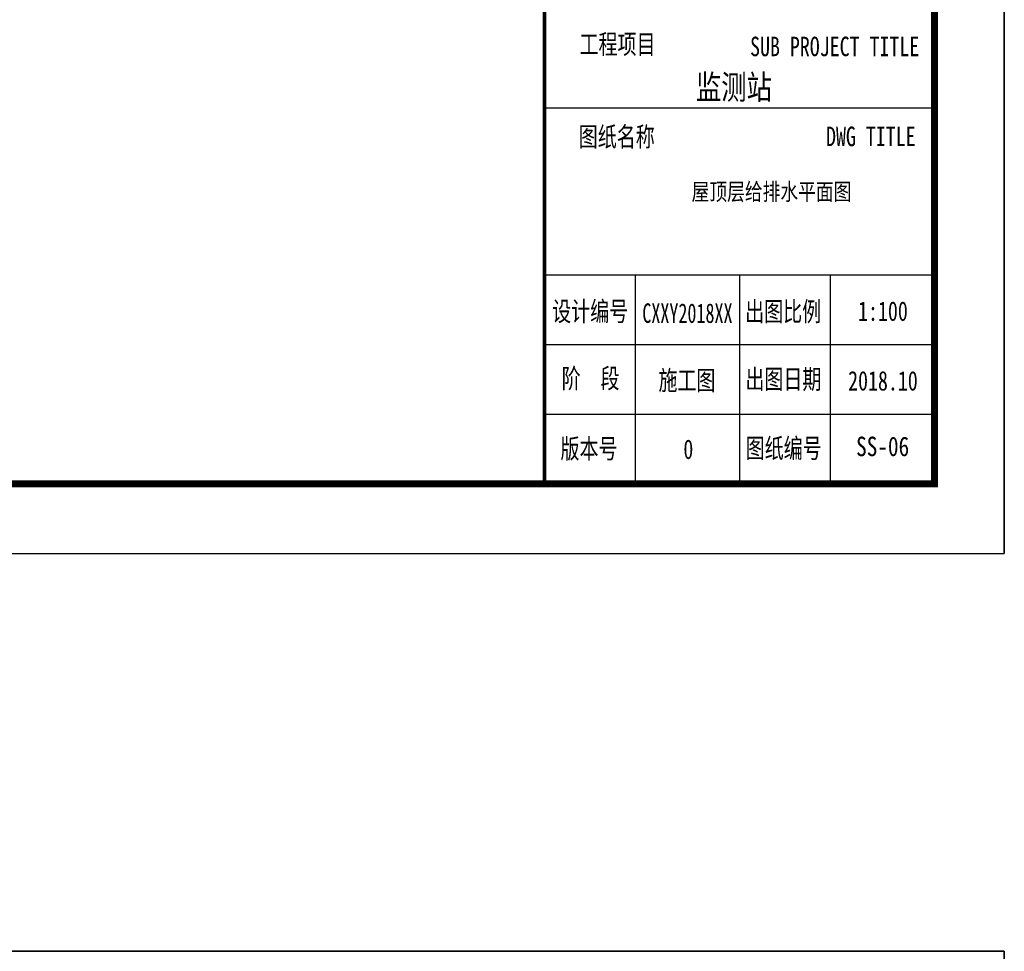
# Model space of a CAD drawing. Extents: x 687841 to 771941, y 252015 to 732780.
# Tile 16 of 98: x 757806 to 771941, y 311415 to 324787. Entities that reach past the tile are written whole.
import ezdxf
from ezdxf.enums import TextEntityAlignment as Align

# ---------------------------------------------------------------- set-up
doc = ezdxf.new("R2010")
doc.units = 0
doc.header["$LTSCALE"] = 1000
doc.header["$MEASUREMENT"] = 0
doc.layers.get('0').update_dxf_attribs({"linetype": 'CONTINUOUS'})
doc.layers.add('PUB_TITLE', color=4, linetype='CONTINUOUS')
doc.layers.add('TK', color=7, linetype='CONTINUOUS')
doc.styles.add('-宋体', font='txt', dxfattribs={"width": 0.8})
doc.styles.add('TKHZ1', font='txt', dxfattribs={"width": 0.8})

# ---------------------------------------------------------------- blocks, each defined once
blk = doc.blocks.new('wrtgtg')
at = {"color": 4}
for p, q in [((7804, -4841), (7804, 52559)), ((7804, -2434), (7804, -2434)), ((2146, -4841), (7804, -4841))]:
    blk.add_line(p, q, dxfattribs=at)
at = {"layer": 'PUB_TITLE'}
for p, q in [((-75296, 53559), (8804, 53559)), ((8804, 53559), (8804, -5841)), ((7804, -4841), (7804, 52559)), ((2204, 559), (7804, 559)), ((2204, -1841), (7804, -1841)), ((3504, -1841), (3504, -4841)), ((5004, -1841), (5004, -4841)), ((6304, -1841), (6304, -4841)), ((2204, -2841), (7804, -2841)), ((2204, -3841), (7804, -3841))]:
    blk.add_line(p, q, dxfattribs=at)
blk.add_lwpolyline([(-75296, -5841), (8804, -5841), (8804, 53559), (-75296, 53559)], close=True, dxfattribs=at)
at = {"layer": 'PUB_TITLE', "const_width": 100}
blk.add_lwpolyline([(-72796, -4841), (7804, -4841), (7804, 52559), (-72796, 52559)], close=True, dxfattribs=at)
at = {"layer": 'PUB_TITLE', "const_width": 50}
blk.add_lwpolyline([(2204, -4841), (2204, 52559)], dxfattribs=at)
at = {"layer": 'TK', "style": '-宋体', "width": 0.75}
for s, p in [('工程项目', (3252, 1473)), ('SUB PROJECT TITLE', (6369, 1438))]:
    blk.add_text(s, height=280, dxfattribs=at).set_placement(p, align=Align.MIDDLE)
at = {"layer": 'TK'}
for s, height, style, width, p in [('监测站', 350, 'TKHZ1', 0.8, (4923, 680)), ('CXXY2018XX', 280, '-宋体', 0.68, (4255, -2530)), ('1:100', 280, '-宋体', 0.75, (7062, -2501)), ('2018.10', 280, '-宋体', 0.75, (7062, -3501))]:
    blk.add_text(s, height=height, dxfattribs=dict(at, style=style, width=width)).set_placement(p, align=Align.CENTER)
at = {"layer": 'TK', "style": '-宋体', "width": 0.75}
for s, p in [('图纸名称', (2695, 2)), ('DWG TITLE', (6245, 7, 0)), ('设计编号', (2313, -2504, 0)), ('出图比例', (5084, -2507, 0)), ('阶  段', (2449, -3467, 0)), ('施工图', (3839, -3495, 0)), ('出图日期', (5087, -3478, 0)), ('版本号', (2433, -4475, 0)), ('0', (4197, -4483, 0)), ('图纸编号', (5091, -4469, 0))]:
    blk.add_text(s, height=280, dxfattribs=at).set_placement(p)

msp = doc.modelspace()

# ---------------------------------------------------------------- block references
for p in [(763136.5, 322964.7), (763136.5, 257856.1)]:
    msp.add_blockref('wrtgtg', p)

# ---------------------------------------------------------------- texts
at = {"style": 'TKHZ1', "width": 0.8}
msp.add_text('屋顶层给排水平面图', height=245, dxfattribs=at).set_placement((768598.8, 322195.6), align=Align.CENTER)
at = {"layer": 'TK', "style": 'TKHZ1', "width": 0.8}
msp.add_text('SS-06', height=280, dxfattribs=at).set_placement((770194.4, 318521.8), align=Align.CENTER)

doc.saveas('drawing.dxf')
